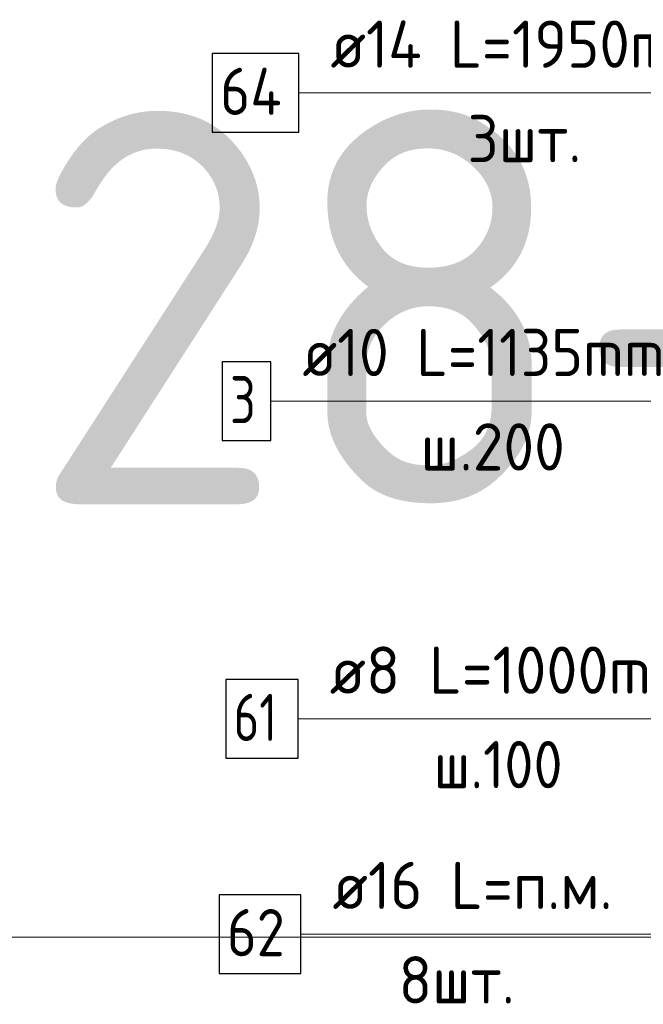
# Model space of a CAD drawing. Header units: metres. Extents: x -38 to 97, y -15 to 21.
# Tile 63 of 82: x 71.709 to 72.105, y 5.229 to 5.855. Entities that reach past the tile are written whole.
import ezdxf

# ---------------------------------------------------------------- set-up
doc = ezdxf.new("R2010")
doc.units = ezdxf.units.M
for name, color, linetype, lineweight in [('XR$4$Арм.стержн. Арматура края', 96, 'Continuous', 35), ('XR$4$Арм.стержн. Доп. арматура', 180, 'Continuous', 35), ('XR$4$Арм.стержн. Хомут', 240, 'Continuous', 35), ('XR$4$Арм.стержн.горизонт. 1', 180, 'Continuous', 35)]:
    doc.layers.add(name, color=color, linetype=linetype, lineweight=lineweight)
doc.styles.add('ISOCPEUR', font='txt')

msp = doc.modelspace()

# ---------------------------------------------------------------- linework, layer by layer
at = {"color": 7, "linetype": 'Continuous', "lineweight": 13, "transparency": 33554687}
msp.add_line((86.41979, 5.27171), (67.91979, 5.27171), dxfattribs=at)
at = {"layer": 'XR$4$Арм.стержн. Арматура края', "color": 7, "linetype": 'Continuous', "lineweight": 13, "transparency": 33554687}
msp.add_line((71.86884, 5.61217), (72.17584, 5.61217), dxfattribs=at)
at = {"layer": 'XR$4$Арм.стержн. Арматура края', "color": 7, "linetype": 'Continuous', "lineweight": 25, "transparency": 33554687}
msp.add_lwpolyline([(71.83784, 5.58717), (71.86884, 5.58717), (71.86884, 5.63717), (71.83784, 5.63717), (71.83784, 5.58717)], dxfattribs=at)
at = {"layer": 'XR$4$Арм.стержн. Доп. арматура', "color": 7, "linetype": 'Continuous', "lineweight": 13, "transparency": 33554687}
msp.add_line((71.88664, 5.80808), (72.20264, 5.80808), dxfattribs=at)
at = {"layer": 'XR$4$Арм.стержн. Доп. арматура', "color": 7, "linetype": 'Continuous', "lineweight": 25, "transparency": 33554687}
msp.add_lwpolyline([(71.83164, 5.78308), (71.88664, 5.78308), (71.88664, 5.83308), (71.83164, 5.83308), (71.83164, 5.78308)], dxfattribs=at)
at = {"layer": 'XR$4$Арм.стержн. Хомут', "color": 7, "linetype": 'Continuous', "lineweight": 13, "transparency": 33554687}
msp.add_line((71.88614, 5.41033), (72.16914, 5.41033), dxfattribs=at)
at = {"layer": 'XR$4$Арм.стержн. Хомут', "color": 7, "linetype": 'Continuous', "lineweight": 25, "transparency": 33554687}
msp.add_lwpolyline([(71.84014, 5.38533), (71.88614, 5.38533), (71.88614, 5.43533), (71.84014, 5.43533), (71.84014, 5.38533)], dxfattribs=at)
at = {"layer": 'XR$4$Арм.стержн.горизонт. 1', "color": 7, "linetype": 'Continuous', "lineweight": 13, "transparency": 33554687}
msp.add_line((71.88791, 5.27357), (72.11391, 5.27357), dxfattribs=at)
at = {"layer": 'XR$4$Арм.стержн.горизонт. 1', "color": 7, "linetype": 'Continuous', "lineweight": 25, "transparency": 33554687}
msp.add_lwpolyline([(71.83591, 5.24857), (71.88791, 5.24857), (71.88791, 5.29857), (71.83591, 5.29857), (71.83591, 5.24857)], dxfattribs=at)

# ---------------------------------------------------------------- texts
at = {"color": 7, "linetype": 'Continuous', "lineweight": 35, "transparency": 33554687, "insert": (70.35063, 5.54671), "char_height": 0.25, "width": 2.7437149, "attachment_point": 7, "style": 'ISOCPEUR'}
msp.add_mtext('\\W0.96;ГОСТ 34028-2016', dxfattribs=at)
at = {"layer": 'XR$4$Арм.стержн. Арматура края', "color": 7, "linetype": 'Continuous', "lineweight": 25, "transparency": 33554687, "char_height": 0.03, "attachment_point": 7, "style": 'ISOCPEUR'}
for s, insert, width in [('\\W0.92;ø10 L=1135mm ', (71.88884, 5.62817), 0.2806692), ('\\W0.78;3', (71.84284, 5.59817), 0.0326407), ('\\W0.95;ш.200 ', (71.96384, 5.56817), 0.1311995)]:
    msp.add_mtext(s, dxfattribs=dict(at, insert=insert, width=width))
at = {"layer": 'XR$4$Арм.стержн. Доп. арматура', "color": 7, "linetype": 'Continuous', "lineweight": 25, "transparency": 33554687, "char_height": 0.03, "attachment_point": 7, "style": 'ISOCPEUR'}
for s, insert, width in [('\\W0.94;ø14 L=1950mm ', (71.90664, 5.82408), 0.2899763), ('\\W0.88;64', (71.83664, 5.79408), 0.0581992), ('\\W0.94;3шт. ', (71.99364, 5.76408), 0.1161286)]:
    msp.add_mtext(s, dxfattribs=dict(at, insert=insert, width=width))
at = {"layer": 'XR$4$Арм.стержн. Хомут', "color": 7, "linetype": 'Continuous', "lineweight": 25, "transparency": 33554687, "char_height": 0.03, "attachment_point": 7, "style": 'ISOCPEUR'}
for s, insert, width in [('\\W0.96;ø8 L=1000mm ', (71.90614, 5.42633), 0.2722217), ('\\W0.75;61', (71.84514, 5.39633), 0.0472281), ('\\W0.90;ш.100 ', (71.97214, 5.36633), 0.1244867)]:
    msp.add_mtext(s, dxfattribs=dict(at, insert=insert, width=width))
at = {"layer": 'XR$4$Арм.стержн.горизонт. 1', "color": 7, "linetype": 'Continuous', "lineweight": 25, "transparency": 33554687, "char_height": 0.03, "attachment_point": 7, "style": 'ISOCPEUR'}
for s, insert, width in [('\\W0.94;ø16 L=п.м.', (71.90791, 5.28957), 0.1999832), ('\\W0.87;62', (71.84091, 5.25957), 0.0550812), ('\\W0.94;8шт. ', (71.94991, 5.22957), 0.1161286)]:
    msp.add_mtext(s, dxfattribs=dict(at, insert=insert, width=width))

doc.saveas('drawing.dxf')
